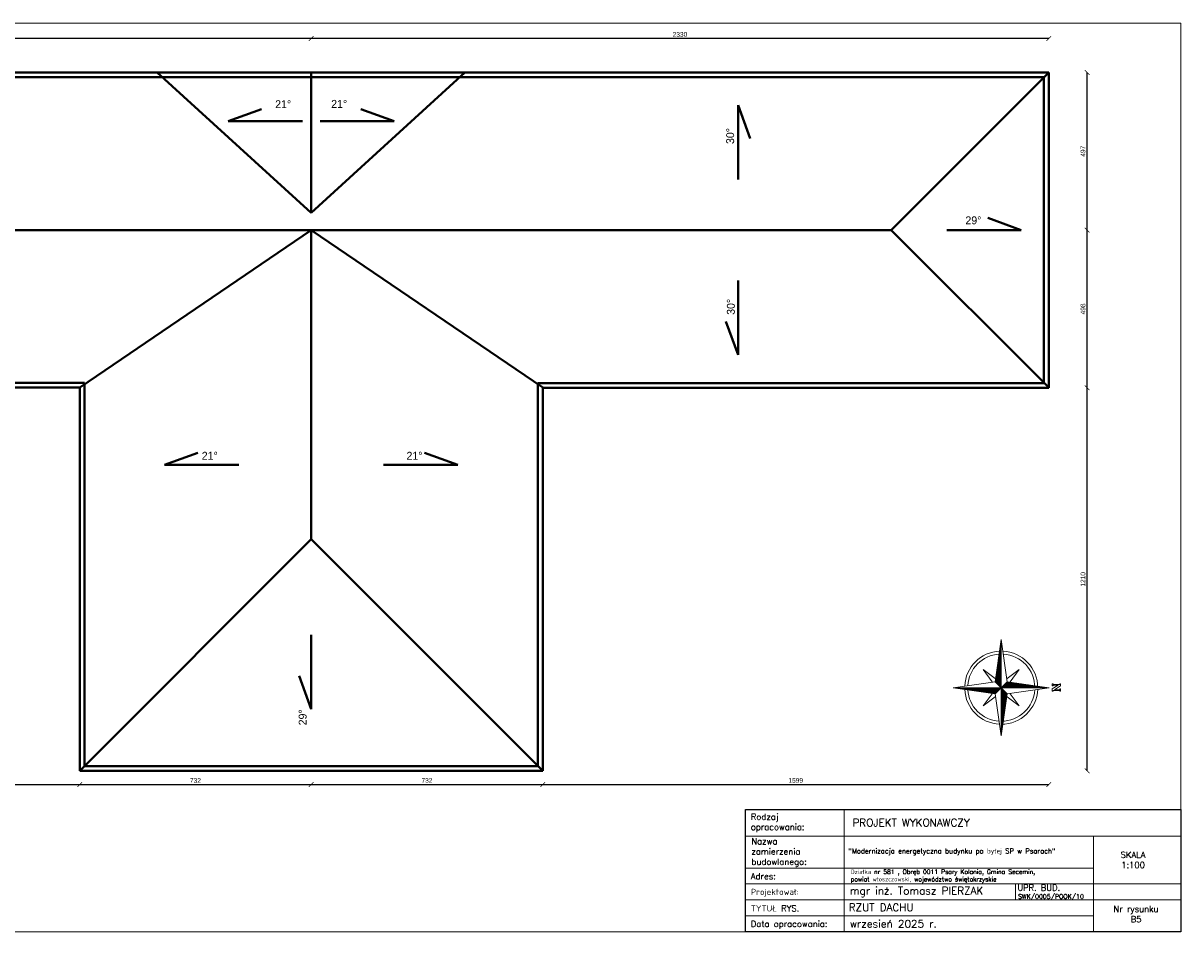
# Model space of a CAD drawing. Header units: millimetres. Extents: x 107252 to 132489, y 44218 to 60710.
# Tile 17 of 72: x 111584 to 115242, y 50208 to 53078. Entities that reach past the tile are written whole.
import ezdxf

# ---------------------------------------------------------------- set-up
doc = ezdxf.new("R2010")
doc.units = ezdxf.units.MM
for name, color, linetype, lineweight in [('cienka', 3, 'Continuous', 18), ('gruba', 1, 'Continuous', 40), ('opisy', 4, 'Continuous', 18), ('wymiary', 252, 'Continuous', 15)]:
    doc.layers.add(name, color=color, linetype=linetype, lineweight=lineweight)
doc.styles.add('KASIA', font='romans.shx', dxfattribs={"height": 20})
doc.styles.get("Standard").update_dxf_attribs({"font": 'GOTHIC.TTF'})
doc.dimstyles.new('secemin', dxfattribs={"dimtxt": 15, "dimasz": 15, "dimexe": 1.25, "dimexo": 0.625, "dimgap": 5, "dimtad": 1, "dimdec": 0, "dimtxsty": 'Standard', "dimblk": 'ARCHTICK', "dimcen": 0, "dimse1": 1, "dimse2": 1, "dimclrt": 256, "dimadec": 0, "dimazin": 0, "dimtfac": 1, "dimtdec": 0, "dimtmove": 0, "dimatfit": 3, "dimfxl": 1, "dimtfillclr": 250, "dimarcsym": 1})

# ---------------------------------------------------------------- blocks, each defined once
blk = doc.blocks.new('_ArchTick')
at = {"color": 0, "linetype": 'ByBlock', "const_width": 0.15}
blk.add_lwpolyline([(-0.5, -0.5), (0.5, 0.5)], dxfattribs=at)
blk = doc.blocks.new('*D309')
at = {"layer": 'Defpoints', "color": 0, "transparency": 16777216}
for p in [(110177.5, 52006.3), (111762.5, 52006.3), (111762.5, 50673.7)]:
    blk.add_point(p, dxfattribs=at)
at = {"layer": 'wymiary', "color": 0, "lineweight": -2, "transparency": 16777216}
blk.add_line((110177.5, 50673.7), (111762.5, 50673.7), dxfattribs=at)
at = {"layer": 'wymiary', "color": 0, "lineweight": -2, "transparency": 16777216, "xscale": 15, "yscale": 15, "zscale": 15, "rotation": 180}
blk.add_blockref('_ArchTick', (110177.5, 50673.7), dxfattribs=at)
at = {"layer": 'wymiary', "color": 0, "lineweight": -2, "transparency": 16777216, "xscale": 15, "yscale": 15, "zscale": 15}
blk.add_blockref('_ArchTick', (111762.5, 50673.7), dxfattribs=at)
at = {"layer": 'wymiary', "transparency": 16777216, "insert": (110970, 50686.6), "char_height": 15, "attachment_point": 5}
blk.add_mtext('1585', dxfattribs=at)
blk = doc.blocks.new('*D310')
at = {"layer": 'Defpoints', "color": 0, "transparency": 16777216}
for p in [(111762.5, 52006.3), (112494, 51526.8), (112494, 50673.7)]:
    blk.add_point(p, dxfattribs=at)
at = {"layer": 'wymiary', "color": 0, "lineweight": -2, "transparency": 16777216}
blk.add_line((111762.5, 50673.7), (112494, 50673.7), dxfattribs=at)
at = {"layer": 'wymiary', "color": 0, "lineweight": -2, "transparency": 16777216, "xscale": 15, "yscale": 15, "zscale": 15, "rotation": 180}
blk.add_blockref('_ArchTick', (111762.5, 50673.7), dxfattribs=at)
at = {"layer": 'wymiary', "color": 0, "lineweight": -2, "transparency": 16777216, "xscale": 15, "yscale": 15, "zscale": 15}
blk.add_blockref('_ArchTick', (112494, 50673.7), dxfattribs=at)
at = {"layer": 'wymiary', "transparency": 16777216, "insert": (112128.2, 50686.6), "char_height": 15, "attachment_point": 5}
blk.add_mtext('732', dxfattribs=at)
blk = doc.blocks.new('*D311')
at = {"layer": 'Defpoints', "color": 0, "transparency": 16777216}
for p in [(112494, 51526.8), (113225.5, 50795.3), (113225.5, 50673.7)]:
    blk.add_point(p, dxfattribs=at)
at = {"layer": 'wymiary', "color": 0, "lineweight": -2, "transparency": 16777216}
blk.add_line((112494, 50673.7), (113225.5, 50673.7), dxfattribs=at)
at = {"layer": 'wymiary', "color": 0, "lineweight": -2, "transparency": 16777216, "xscale": 15, "yscale": 15, "zscale": 15, "rotation": 180}
blk.add_blockref('_ArchTick', (112494, 50673.7), dxfattribs=at)
at = {"layer": 'wymiary', "color": 0, "lineweight": -2, "transparency": 16777216, "xscale": 15, "yscale": 15, "zscale": 15}
blk.add_blockref('_ArchTick', (113225.5, 50673.7), dxfattribs=at)
at = {"layer": 'wymiary', "transparency": 16777216, "insert": (112859.7, 50686.6), "char_height": 15, "attachment_point": 5}
blk.add_mtext('732', dxfattribs=at)
blk = doc.blocks.new('*D312')
at = {"layer": 'Defpoints', "color": 0, "transparency": 16777216}
for p in [(114824.5, 52005.3), (113225.5, 50795.3), (114824.5, 50673.7)]:
    blk.add_point(p, dxfattribs=at)
at = {"layer": 'wymiary', "color": 0, "lineweight": -2, "transparency": 16777216}
blk.add_line((113225.5, 50673.7), (114824.5, 50673.7), dxfattribs=at)
at = {"layer": 'wymiary', "color": 0, "lineweight": -2, "transparency": 16777216, "xscale": 15, "yscale": 15, "zscale": 15, "rotation": 180}
blk.add_blockref('_ArchTick', (113225.5, 50673.7), dxfattribs=at)
at = {"layer": 'wymiary', "color": 0, "lineweight": -2, "transparency": 16777216, "xscale": 15, "yscale": 15, "zscale": 15}
blk.add_blockref('_ArchTick', (114824.5, 50673.7), dxfattribs=at)
at = {"layer": 'wymiary', "transparency": 16777216, "insert": (114025, 50686.6), "char_height": 15, "attachment_point": 5}
blk.add_mtext('1599', dxfattribs=at)
blk = doc.blocks.new('*D313')
at = {"layer": 'Defpoints', "color": 0, "transparency": 16777216}
for p in [(113225.5, 51926.7), (114945.7, 51926.7), (113225.5, 50716.7)]:
    blk.add_point(p, dxfattribs=at)
at = {"layer": 'wymiary', "color": 0, "lineweight": -2, "transparency": 16777216}
blk.add_line((114945.7, 50716.7), (114945.7, 51926.7), dxfattribs=at)
at = {"layer": 'wymiary', "color": 0, "lineweight": -2, "transparency": 16777216, "xscale": 15, "yscale": 15, "zscale": 15}
for p, rotation in [((114945.7, 51926.7), 90), ((114945.7, 50716.7), 270)]:
    blk.add_blockref('_ArchTick', p, dxfattribs=dict(at, rotation=rotation))
at = {"layer": 'wymiary', "transparency": 16777216, "insert": (114932.8, 51321.7), "char_height": 15, "attachment_point": 5, "rotation": 90}
blk.add_mtext('1210', dxfattribs=at)
blk = doc.blocks.new('*D314')
at = {"layer": 'Defpoints', "color": 0, "transparency": 16777216}
for p in [(114327, 52425.1), (114945.7, 52425.1), (113225.5, 51926.7)]:
    blk.add_point(p, dxfattribs=at)
at = {"layer": 'wymiary', "color": 0, "lineweight": -2, "transparency": 16777216}
blk.add_line((114945.7, 51926.7), (114945.7, 52425.1), dxfattribs=at)
at = {"layer": 'wymiary', "color": 0, "lineweight": -2, "transparency": 16777216, "xscale": 15, "yscale": 15, "zscale": 15}
for p, rotation in [((114945.7, 52425.1), 90), ((114945.7, 51926.7), 270)]:
    blk.add_blockref('_ArchTick', p, dxfattribs=dict(at, rotation=rotation))
at = {"layer": 'wymiary', "transparency": 16777216, "insert": (114932.8, 52175.9), "char_height": 15, "attachment_point": 5, "rotation": 90}
blk.add_mtext('498', dxfattribs=at)
blk = doc.blocks.new('*D315')
at = {"layer": 'Defpoints', "color": 0, "transparency": 16777216}
for p in [(114824.5, 52922.6), (114945.7, 52922.6), (114327, 52425.1)]:
    blk.add_point(p, dxfattribs=at)
at = {"layer": 'wymiary', "color": 0, "lineweight": -2, "transparency": 16777216}
blk.add_line((114945.7, 52425.1), (114945.7, 52922.6), dxfattribs=at)
at = {"layer": 'wymiary', "color": 0, "lineweight": -2, "transparency": 16777216, "xscale": 15, "yscale": 15, "zscale": 15}
for p, rotation in [((114945.7, 52922.6), 90), ((114945.7, 52425.1), 270)]:
    blk.add_blockref('_ArchTick', p, dxfattribs=dict(at, rotation=rotation))
at = {"layer": 'wymiary', "transparency": 16777216, "insert": (114932.8, 52673.9), "char_height": 15, "attachment_point": 5, "rotation": 90}
blk.add_mtext('497', dxfattribs=at)
blk = doc.blocks.new('*D316')
at = {"layer": 'Defpoints', "color": 0, "transparency": 16777216}
for p in [(112494, 53029.9), (114824.5, 52922.7), (112494, 52882.1)]:
    blk.add_point(p, dxfattribs=at)
at = {"layer": 'wymiary', "color": 0, "lineweight": -2, "transparency": 16777216}
blk.add_line((114824.5, 53029.9), (112494, 53029.9), dxfattribs=at)
at = {"layer": 'wymiary', "color": 0, "lineweight": -2, "transparency": 16777216, "xscale": 15, "yscale": 15, "zscale": 15, "rotation": 180}
blk.add_blockref('_ArchTick', (112494, 53029.9), dxfattribs=at)
at = {"layer": 'wymiary', "color": 0, "lineweight": -2, "transparency": 16777216, "xscale": 15, "yscale": 15, "zscale": 15}
blk.add_blockref('_ArchTick', (114824.5, 53029.9), dxfattribs=at)
at = {"layer": 'wymiary', "transparency": 16777216, "insert": (113659.2, 53042.8), "char_height": 15, "attachment_point": 5}
blk.add_mtext('2330', dxfattribs=at)
blk = doc.blocks.new('*D317')
at = {"layer": 'Defpoints', "color": 0, "transparency": 16777216}
for p in [(110177.5, 53029.9), (110177.5, 52922.7), (112494, 52882.1)]:
    blk.add_point(p, dxfattribs=at)
at = {"layer": 'wymiary', "color": 0, "lineweight": -2, "transparency": 16777216}
blk.add_line((112494, 53029.9), (110177.5, 53029.9), dxfattribs=at)
at = {"layer": 'wymiary', "color": 0, "lineweight": -2, "transparency": 16777216, "xscale": 15, "yscale": 15, "zscale": 15, "rotation": 180}
blk.add_blockref('_ArchTick', (110177.5, 53029.9), dxfattribs=at)
at = {"layer": 'wymiary', "color": 0, "lineweight": -2, "transparency": 16777216, "xscale": 15, "yscale": 15, "zscale": 15}
blk.add_blockref('_ArchTick', (112494, 53029.9), dxfattribs=at)
at = {"layer": 'wymiary', "transparency": 16777216, "insert": (111335.7, 53042.8), "char_height": 15, "attachment_point": 5}
blk.add_mtext('2317', dxfattribs=at)
blk = doc.blocks.new('*D320')
at = {"layer": 'Defpoints', "color": 0, "transparency": 16777216}
for p in [(110177.5, 51927.7), (110077.3, 50716.7), (111762.5, 50716.7)]:
    blk.add_point(p, dxfattribs=at)
at = {"layer": 'wymiary', "color": 0, "lineweight": -2, "transparency": 16777216}
blk.add_line((110077.3, 51927.7), (110077.3, 50716.7), dxfattribs=at)
at = {"layer": 'wymiary', "color": 0, "lineweight": -2, "transparency": 16777216, "xscale": 15, "yscale": 15, "zscale": 15}
for p, rotation in [((110077.3, 51927.7), 90), ((110077.3, 50716.7), 270)]:
    blk.add_blockref('_ArchTick', p, dxfattribs=dict(at, rotation=rotation))
at = {"layer": 'wymiary', "transparency": 16777216, "insert": (110064.6, 51322.2), "char_height": 15, "attachment_point": 5, "rotation": 90}
blk.add_mtext('1211', dxfattribs=at)
blk = doc.blocks.new('*X712')
at = {"color": 0, "linetype": 'ByBlock'}
for p, q in [((-217.53, 160.5), (-217.53, 160.5)), ((-217.52, 160.498), (-217.52, 160.5)), ((-217.51, 160.497), (-217.51, 160.5)), ((-217.5, 160.496), (-217.5, 160.5)), ((-217.49, 160.494), (-217.49, 160.5)), ((-217.48, 160.493), (-217.48, 160.5)), ((-217.47, 160.491), (-217.47, 160.5)), ((-217.46, 160.49), (-217.46, 160.5)), ((-217.45, 160.488), (-217.45, 160.5)), ((-217.44, 160.487), (-217.44, 160.5)), ((-217.43, 160.486), (-217.43, 160.5)), ((-217.42, 160.484), (-217.42, 160.5)), ((-217.41, 160.483), (-217.41, 160.5)), ((-217.4, 160.481), (-217.4, 160.5)), ((-217.39, 160.48), (-217.39, 160.5)), ((-217.38, 160.478), (-217.38, 160.5)), ((-217.37, 160.477), (-217.37, 160.5)), ((-217.36, 160.476), (-217.36, 160.5)), ((-217.35, 160.474), (-217.35, 160.5)), ((-217.34, 160.473), (-217.34, 160.5)), ((-217.33, 160.471), (-217.33, 160.5)), ((-217.32, 160.47), (-217.32, 160.5)), ((-217.31, 160.468), (-217.31, 160.5)), ((-217.3, 160.467), (-217.3, 160.5)), ((-217.29, 160.466), (-217.29, 160.5)), ((-217.28, 160.464), (-217.28, 160.5)), ((-217.27, 160.463), (-217.27, 160.5)), ((-217.26, 160.461), (-217.26, 160.5)), ((-217.25, 160.46), (-217.25, 160.5)), ((-217.24, 160.458), (-217.24, 160.5)), ((-217.23, 160.457), (-217.23, 160.5)), ((-217.22, 160.456), (-217.22, 160.5)), ((-217.21, 160.454), (-217.21, 160.5)), ((-217.2, 160.453), (-217.2, 160.5)), ((-217.19, 160.451), (-217.19, 160.5)), ((-217.18, 160.45), (-217.18, 160.5)), ((-217.17, 160.448), (-217.17, 160.5)), ((-217.16, 160.447), (-217.16, 160.5)), ((-217.15, 160.446), (-217.15, 160.5)), ((-217.14, 160.444), (-217.14, 160.5)), ((-217.13, 160.443), (-217.13, 160.5)), ((-217.12, 160.441), (-217.12, 160.5)), ((-217.11, 160.44), (-217.11, 160.5)), ((-217.1, 160.438), (-217.1, 160.5)), ((-217.09, 160.441), (-217.09, 160.5)), ((-217.08, 160.451), (-217.08, 160.5)), ((-217.07, 160.461), (-217.07, 160.5)), ((-217.06, 160.471), (-217.06, 160.5)), ((-217.05, 160.481), (-217.05, 160.5)), ((-217.04, 160.491), (-217.04, 160.5))]:
    blk.add_line(p, q, dxfattribs=at)

msp = doc.modelspace()

# ---------------------------------------------------------------- linework, layer by layer
at = {"layer": 'cienka'}
for p, q in [((109401.976, 53078.443), (115241.976, 53078.443)), ((115241.976, 53078.443), (115241.976, 50208.443)), ((114718.955, 50360.19), (114718.955, 50309.842)), ((114929.976, 50309.209), (115241.976, 50309.209)), ((109401.976, 50208.443), (115241.976, 50208.443))]:
    msp.add_line(p, q, dxfattribs=at)
at = {"layer": 'gruba'}
for p, q in [((110177.495, 52922.701), (114824.495, 52922.701)), ((110192.495, 52907.701), (114809.495, 52907.701)), ((112007.495, 52922.701), (112493.995, 52479.216)), ((112493.995, 52479.216), (112493.995, 52922.701)), ((112493.995, 52479.216), (112979.495, 52922.701)), ((114824.495, 52922.594), (114327.049, 52425.147)), ((114809.495, 52907.701), (114809.495, 51941.701)), ((114824.495, 52922.701), (114824.495, 51926.701)), ((112231.48, 52768.489), (112336.881, 52806.914)), ((112756.51, 52768.489), (112651.11, 52806.914)), ((113842.79, 52584.606), (113842.79, 52819.253)), ((113842.79, 52819.253), (113881.215, 52713.853)), ((112466.128, 52768.489), (112231.48, 52768.489)), ((112521.862, 52768.489), (112756.51, 52768.489)), ((114736.933, 52425.147), (114631.532, 52463.573)), ((110674.941, 52425.147), (114327.442, 52424.754)), ((111762.495, 51927.701), (112493.995, 52424.952)), ((112493.995, 51448.201), (112493.995, 52424.952)), ((113225.495, 51927.701), (112493.995, 52424.952)), ((114824.495, 51927.701), (114327.049, 52425.147)), ((114502.285, 52425.147), (114736.933, 52425.147)), ((113842.79, 52265.298), (113842.79, 52030.65)), ((113842.79, 52030.65), (113804.365, 52136.05)), ((111762.495, 51927.701), (110177.495, 51927.701)), ((111777.495, 51942.701), (110192.495, 51942.701)), ((111762.495, 51927.701), (111762.495, 50716.701)), ((111777.495, 51942.701), (111777.495, 50731.701)), ((114809.495, 51941.701), (113210.495, 51941.701)), ((113210.495, 51941.701), (113210.495, 50731.701)), ((114824.495, 51926.701), (113225.495, 51926.701)), ((113225.495, 51926.701), (113225.495, 50716.701)), ((112030.593, 51682.908), (112135.993, 51721.334)), ((112957.397, 51682.908), (112851.997, 51721.334)), ((112265.241, 51682.908), (112030.593, 51682.908)), ((112722.75, 51682.908), (112957.397, 51682.908)), ((111762.495, 50716.701), (112493.995, 51448.201)), ((113225.495, 50716.701), (112493.995, 51448.201)), ((112493.995, 51146.415), (112493.995, 50911.767)), ((112493.995, 50911.767), (112455.57, 51017.167)), ((111762.495, 50716.701), (113225.495, 50716.701)), ((111777.495, 50731.701), (113210.495, 50731.701))]:
    msp.add_line(p, q, dxfattribs=at)
at = {"layer": 'opisy'}
for p, q in [((114655.406, 50998.565), (114674.39, 51131.456)), ((114674.39, 51131.456), (114693.375, 50998.565)), ((114674.39, 51131.456), (114674.39, 50979.581)), ((114645.914, 50998.565), (114617.437, 51036.534)), ((114617.437, 51036.534), (114655.406, 51008.058)), ((114693.375, 51008.058), (114731.343, 51036.534)), ((114731.343, 51036.534), (114702.867, 50998.565)), ((114522.515, 50979.581), (114655.406, 50998.565)), ((114655.406, 50998.565), (114674.39, 50979.581)), ((114674.39, 50979.581), (114693.375, 50998.565)), ((114693.375, 50998.565), (114826.265, 50979.581)), ((114674.39, 50979.581), (114522.515, 50979.581)), ((114655.406, 50960.597), (114522.515, 50979.581)), ((114655.406, 50960.597), (114674.39, 50979.581)), ((114674.39, 50979.581), (114693.375, 50960.597)), ((114826.265, 50979.581), (114674.39, 50979.581)), ((114674.39, 50979.581), (114674.39, 50827.706)), ((114826.265, 50979.581), (114693.375, 50960.597)), ((114617.437, 50922.628), (114645.914, 50960.597)), ((114655.406, 50951.105), (114617.437, 50922.628)), ((114674.39, 50827.706), (114655.406, 50960.597)), ((114693.375, 50960.597), (114674.39, 50827.706)), ((114731.343, 50922.628), (114693.375, 50951.105)), ((114702.867, 50960.597), (114731.343, 50922.628))]:
    msp.add_line(p, q, dxfattribs=at)
msp.add_lwpolyline([(114838.131, 50987.33), (114838.131, 50984.957), (114835.758, 50984.957), (114835.758, 50992.076), (114838.131, 50992.076), (114838.131, 50989.703), (114859.488, 50989.703), (114859.488, 50992.076), (114861.861, 50992.076), (114861.861, 50984.957), (114842.877, 50973.092), (114859.488, 50973.092), (114859.488, 50975.465), (114861.861, 50975.465), (114861.861, 50968.346), (114859.488, 50968.346), (114859.488, 50970.719), (114838.131, 50970.719), (114838.131, 50968.346), (114835.758, 50968.346), (114835.758, 50975.465), (114854.742, 50987.33), (114838.131, 50987.33)], dxfattribs=at)
at = {"layer": 'opisy', "linetype": 'Continuous', "lineweight": 0, "flags": 128}
for points in [[(113866.266, 50208.443), (113866.266, 50594.741), (114177.555, 50594.707), (114177.555, 50208.409)], [(114965.976, 50510.741), (115241.976, 50510.741), (115241.976, 50359.558), (114965.976, 50359.558)]]:
    msp.add_lwpolyline(points, close=True, dxfattribs=at)
for points in [[(113866.266, 50594.724), (115241.976, 50594.724), (115241.976, 50510.741), (113866.266, 50510.741)], [(114905.976, 50594.724), (115241.976, 50594.724)], [(113866.266, 50409.958), (114965.976, 50409.958), (114965.976, 50258.809), (113866.266, 50258.809)], [(113866.266, 50359.558), (114965.976, 50359.558), (114965.976, 50309.209), (113866.266, 50309.209)], [(114905.976, 50359.558), (115241.976, 50359.558)], [(113866.266, 50309.209), (114965.976, 50309.209), (114965.976, 50258.826), (113866.266, 50258.826)], [(113902.266, 50258.826), (114965.976, 50258.826), (114965.976, 50208.443), (113902.266, 50208.443)]]:
    msp.add_lwpolyline(points, dxfattribs=at)
at = {"layer": 'opisy', "lineweight": 25}
msp.add_lwpolyline([(113866.266, 50594.724), (115241.976, 50594.724), (115241.976, 50208.443), (113866.266, 50208.443)], close=True, dxfattribs=at)
at = {"layer": 'opisy'}
for radius, start, end in [(115.477, 92.589117, 177.410883), (106.126, 93.546405, 176.453595), (115.477, 0, 87.410883), (106.126, 0, 86.453595), (115.477, 182.589117, 267.410883), (106.126, 183.546405, 266.453595), (115.477, 270, 357.410883), (106.126, 270, 356.453595)]:
    msp.add_arc((114674.39, 50979.581), radius, start, end, dxfattribs=at)

# ---------------------------------------------------------------- block references
at = {"layer": 'opisy', "xscale": 303.75, "yscale": 303.75, "zscale": 303.75}
for p, rotation in [((65922.515, -14943.661), 270), ((48751.148, 99731.456), 180), ((163426.265, 116902.823), 89.99999999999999)]:
    msp.add_blockref('*X712', p, dxfattribs=dict(at, rotation=rotation))
msp.add_blockref('*X712', (180597.633, 2227.706), dxfattribs=at)

# ---------------------------------------------------------------- texts
at = {"layer": 'opisy', "linetype": 'Continuous', "lineweight": 0, "attachment_point": 4, "style": 'KASIA'}
for s, insert, char_height, width in [('\\A1;{\\H0.80952x;Rodzaj opracowania:}', (113883.092, 50552.455), 24, 141.54434), ('\\A1;\\pxql;PROJEKT WYKONAWCZY', (114204.443, 50553.535), 24, 946.31605), ('\\A1;\\pxql;{\\H0.80952x;Nazwa \\Pzamierzenia\\Pbudowlanego:}', (113884.91, 50458.757), 24, 141.54434), ('\\A1;\\pxsm1.5;"Modernizacja energetyczna budynku po byłej SP w Psarach"', (114191.553, 50461.257), 15.6, 766.2055), ('\\A1;\\pxqc;{\\H0.80952x;SKALA\\P1:100}', (114716.98, 50435.54), 24, 747.85817), ('\\A1;\\pxql;{\\H0.80952x;Adres:}', (113883.092, 50384.062), 24, 141.54434), ('\\A1;Działka nr 581 , Obręb 0011 Psary Kolonia, Gmina Secemin,\\Ppowiat włoszczowski, województwo świętokrzyskie', (114198.662, 50384.121), 14, 756.99257), ('\\A1;\\pxql;{\\H0.80952x;Projektował:}', (113883.092, 50331.583), 24, 747.85817), ('\\A1;mgr inż. Tomasz PIERZAK', (114195.934, 50334.275), 24, 747.85817), ('\\A1;UPR. BUD.', (114725.465, 50348.025), 19.2, 598.28653), ('\\A1;SWK/0005/POOK/10', (114727.471, 50317.733), 14.4, 448.7149), ('\\A1;\\pxql;{\\H0.80952x;TYTUŁ RYS.}', (113883.092, 50282.379), 24, 747.85817), ('\\A1;RZUT DACHU', (114192.658, 50285.609), 24, 747.85817), ('\\A1;\\pxqc;{\\H0.80952x;Nr rysunku\\PB5}', (114726.607, 50264.524), 24, 747.85817), ('\\A1;\\pxql;{\\H0.80952x;Data opracowania:}', (113883.092, 50230.341), 24, 747.85817), ('\\A1;wrzesień 2025 r.', (114195.934, 50233.665), 24, 747.85817)]:
    msp.add_mtext(s, dxfattribs=dict(at, insert=insert, char_height=char_height, width=width))
at = {"layer": 'wymiary', "char_height": 25, "attachment_point": 1}
for s, insert in [('21%%D', (112379.994, 52834.981)), ('21%%D', (112557.03, 52835.943)), ('29%%D', (114561.226, 52468.131)), ('21%%D', (112147.917, 51724.497)), ('21%%D', (112795.042, 51724.497))]:
    msp.add_mtext_dynamic_manual_height_columns(s, width=17463.96939, gutter_width=125, heights=[0], dxfattribs=dict(at, insert=insert))
at = {"layer": 'wymiary', "char_height": 25, "attachment_point": 1, "rotation": 90}
for s, insert in [('30%%D', (113805.308, 52696.72)), ('30%%D', (113807.392, 52157.193)), ('29%%D', (112454.344, 50860.607))]:
    msp.add_mtext_dynamic_manual_height_columns(s, width=17463.96939, gutter_width=125, heights=[0], dxfattribs=dict(at, insert=insert))

# ---------------------------------------------------------------- dimensions: what is measured, and where the dimension line sits
at = {"layer": 'wymiary'}
for base, p1, p2, picture, middle in [((110177.49502278, 53029.90539646), (112493.99502278, 52882.060904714), (110177.49502278, 52922.700910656), '*D317', (111335.74502278, 53042.782690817)), ((112493.99502278, 50673.744332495), (111762.49502278, 52006.316591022), (112493.99502278, 51526.816591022), '*D310', (112128.24502278, 50686.621626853)), ((114824.495, 50673.744), (113225.495, 50795.317), (114824.495, 52005.317), '*D312', (114024.995, 50686.622)), ((113225.49502278, 50673.744332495), (112493.99502278, 51526.816591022), (113225.49502278, 50795.316591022), '*D311', (112859.74502278, 50686.621626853))]:
    dim = msp.add_linear_dim(base=base, p1=p1, p2=p2, dimstyle='secemin', override={"dimtmove": 1}, dxfattribs=at)
    dim.commit()
    dim.dimension.update_dxf_attribs({"geometry": picture, "text_midpoint": middle})
for base, p1, p2, picture, middle in [((112493.99502278, 53029.90539646), (114824.495022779, 52922.700910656), (112493.99502278, 52882.060904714), '*D316', (113659.24502278, 53042.782690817)), ((111762.495, 50673.744), (110177.495, 52006.317), (111762.495, 52006.317), '*D309', (110969.995, 50686.622))]:
    dim = msp.add_linear_dim(base=base, p1=p1, p2=p2, dimstyle='secemin', dxfattribs=at)
    dim.commit()
    dim.dimension.update_dxf_attribs({"geometry": picture, "text_midpoint": middle})
for base, p1, p2, picture, middle in [((114945.709, 52922.594), (114327.049, 52425.147), (114824.495, 52922.594), '*D315', (114932.832, 52673.871)), ((114945.709, 52425.147), (113225.495, 51926.701), (114327.049, 52425.147), '*D314', (114932.832, 52175.924)), ((110077.279, 50716.701), (110177.495, 51927.701), (111762.495, 50716.701), '*D320', (110064.591, 51322.201))]:
    dim = msp.add_linear_dim(base=base, p1=p1, p2=p2, angle=90, dimstyle='secemin', override={"dimtmove": 1}, dxfattribs=at)
    dim.commit()
    dim.dimension.update_dxf_attribs({"geometry": picture, "text_midpoint": middle})
dim = msp.add_linear_dim(base=(114945.709, 51926.701), p1=(113225.495, 50716.701), p2=(113225.495, 51926.701), angle=90, dimstyle='secemin', dxfattribs=at)
dim.commit()
dim.dimension.update_dxf_attribs({"geometry": '*D313', "text_midpoint": (114932.832, 51321.701)})

doc.saveas('drawing.dxf')
